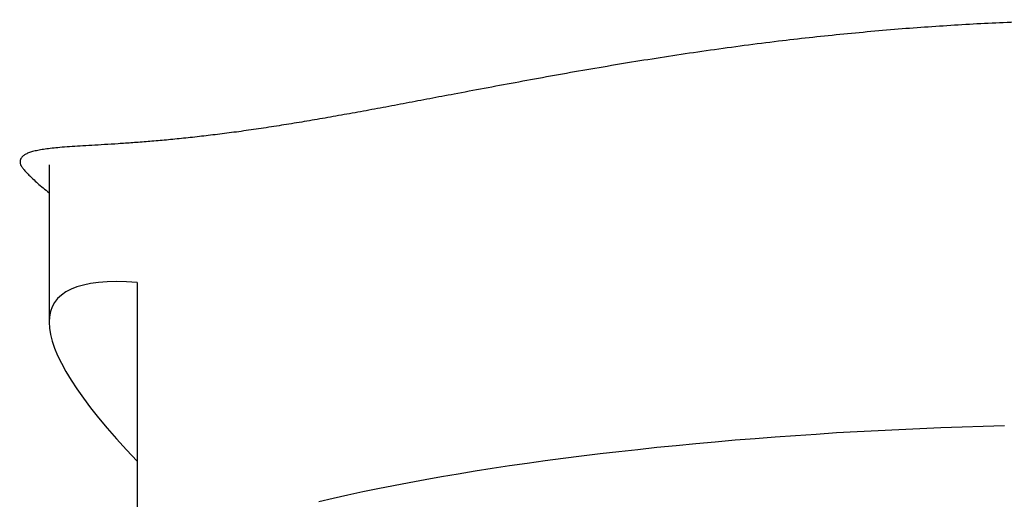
# Model space of a CAD drawing. Header units: millimetres. Extents: x 8 to 719, y 12 to 786.
# Tile 23 of 37: x 302.66 to 313.39, y 666.14 to 671.38. Entities that reach past the tile are written whole.
import ezdxf

# ---------------------------------------------------------------- set-up
doc = ezdxf.new("R2010")
doc.units = ezdxf.units.MM

msp = doc.modelspace()

# ---------------------------------------------------------------- linework, layer by layer
at = {"color": 7, "linetype": 'Continuous', "lineweight": 30}
for p, q in [((302.979, 669.792), (302.979, 668.076)), ((303.939, 668.509), (303.939, 665.461))]:
    msp.add_line(p, q, dxfattribs=at)
at = {"color": 7, "linetype": 'Continuous', "lineweight": 30, "flags": 128}
msp.add_lwpolyline([(313.396, 666.947), (313.164, 666.94), (312.933, 666.933), (312.703, 666.924), (312.473, 666.915), (312.244, 666.904), (312.017, 666.893), (311.79, 666.881), (311.565, 666.868), (311.341, 666.853), (311.118, 666.838), (310.897, 666.822), (310.678, 666.806), (310.46, 666.788), (310.243, 666.769), (310.029, 666.75), (309.816, 666.729), (309.605, 666.708), (309.397, 666.686), (309.19, 666.663), (308.986, 666.64), (308.784, 666.615), (308.584, 666.59), (308.387, 666.563), (308.192, 666.536), (308, 666.509), (307.811, 666.48), (307.624, 666.451), (307.44, 666.42), (307.259, 666.39), (307.081, 666.358), (306.906, 666.326), (306.734, 666.293), (306.565, 666.259), (306.399, 666.225), (306.237, 666.19), (306.078, 666.154), (305.922, 666.118)], dxfattribs=at)
at = {"color": 7, "linetype": 'Continuous', "lineweight": 30}
msp.add_ellipse((314.914, 661.336), major_axis=(11.886, -6.938), ratio=0.156367, start_param=2.828787, end_param=3.636439, dxfattribs=at)
for points, knots in [([(314.914, 671.376), (314.803, 671.376), (314.582, 671.376), (314.25, 671.371), (313.919, 671.363), (313.589, 671.352), (313.26, 671.338), (312.932, 671.32), (312.605, 671.299), (312.274, 671.275), (311.94, 671.246), (311.601, 671.214), (311.265, 671.179), (310.917, 671.139), (310.558, 671.093), (310.188, 671.043), (309.823, 670.989), (309.463, 670.933), (309.106, 670.874), (308.752, 670.814), (308.401, 670.751), (308.058, 670.688), (307.722, 670.626), (307.413, 670.567), (307.13, 670.514), (306.872, 670.465), (306.62, 670.417), (306.374, 670.372), (306.135, 670.329), (305.902, 670.288), (305.676, 670.25), (305.454, 670.214), (305.234, 670.181), (305.02, 670.15), (304.814, 670.124), (304.613, 670.1), (304.42, 670.079), (304.233, 670.061), (304.056, 670.046), (303.889, 670.033), (303.731, 670.022), (303.582, 670.013), (303.444, 670.005), (303.316, 669.997), (303.2, 669.99), (303.099, 669.982), (303.011, 669.973), (302.935, 669.964), (302.869, 669.953), (302.811, 669.941), (302.763, 669.927), (302.725, 669.91), (302.696, 669.891), (302.678, 669.871), (302.667, 669.851), (302.661, 669.83), (302.663, 669.807), (302.673, 669.782), (302.688, 669.763), (302.696, 669.753)], [0, 0, 0, 0, 0.016409, 0.032826, 0.049245, 0.065656, 0.082053, 0.098454, 0.114856, 0.131252, 0.148571, 0.165898, 0.183224, 0.200544, 0.220264, 0.240001, 0.259743, 0.27948, 0.299201, 0.319471, 0.339758, 0.36005, 0.380336, 0.400606, 0.417323, 0.434048, 0.450772, 0.46749, 0.484209, 0.500936, 0.517663, 0.534382, 0.552105, 0.569838, 0.587572, 0.605296, 0.623842, 0.642402, 0.660967, 0.679529, 0.698076, 0.717079, 0.736094, 0.755115, 0.774133, 0.793136, 0.810076, 0.827021, 0.843966, 0.860905, 0.877847, 0.894795, 0.911745, 0.928687, 0.942949, 0.95722, 0.971489, 0.985748, 1, 1, 1, 1]), ([(302.695, 669.753), (302.704, 669.742), (302.722, 669.72), (302.758, 669.682), (302.801, 669.64), (302.853, 669.593), (302.911, 669.543), (302.957, 669.507), (302.979, 669.489)], [0, 0, 0, 0, 0.1687347, 0.3375263, 0.5062912, 0.6749893, 0.8438444, 1, 1, 1, 1])]:
    msp.add_open_spline(points, degree=3, knots=knots, dxfattribs=at)

doc.saveas('drawing.dxf')
